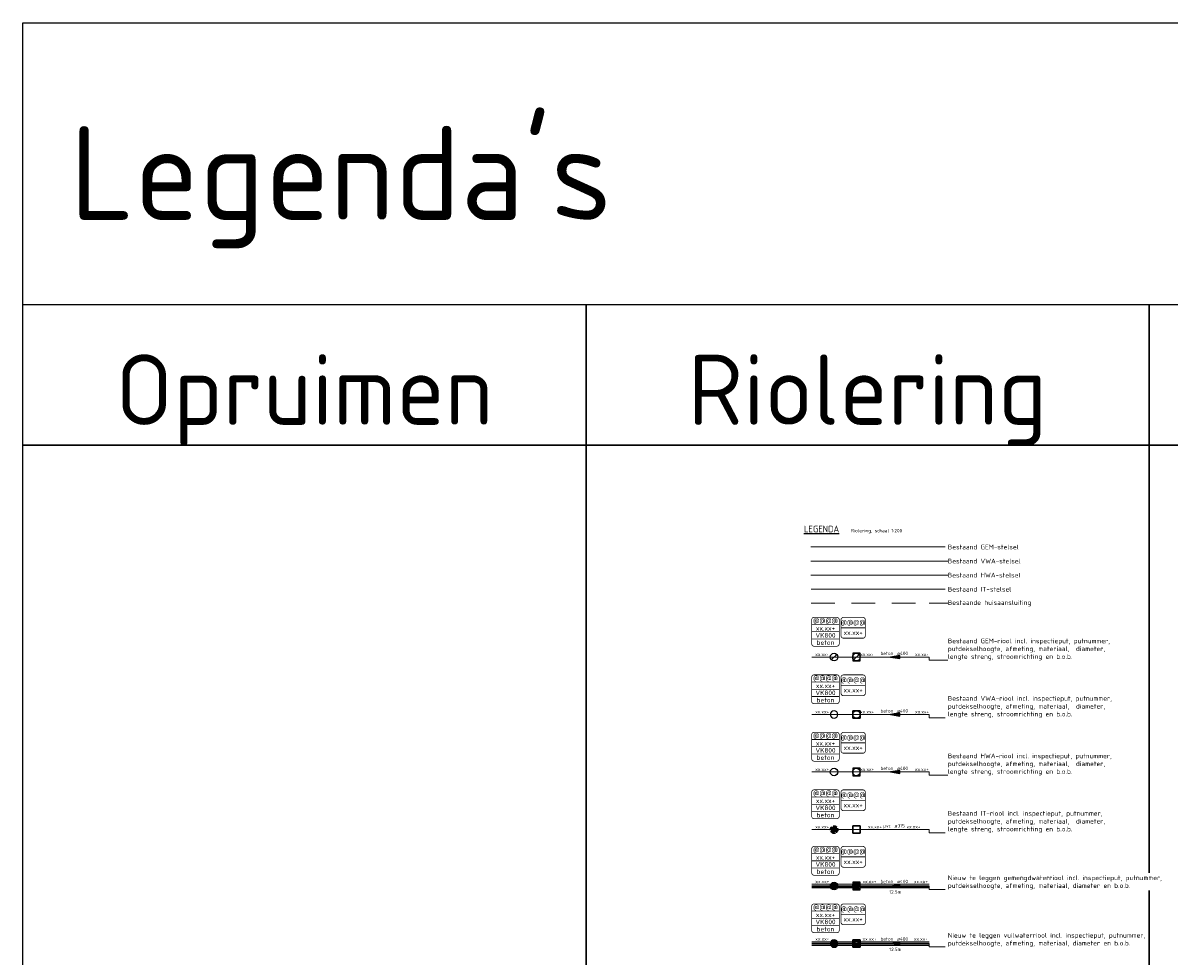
# Model space of a CAD drawing. Header units: metres. Extents: x 186340 to 190086, y 444329 to 445139.
# Tile 21 of 62: x 188020 to 188142, y 445040 to 445139. Entities that reach past the tile are written whole.
import ezdxf
from ezdxf.enums import TextEntityAlignment as Align
from ezdxf.lldxf.tags import DXFTag

# ---------------------------------------------------------------- set-up
doc = ezdxf.new("R2010")
doc.units = ezdxf.units.M
doc.set_wipeout_variables(frame=1)
doc.linetypes.add('RI-HUISAANSLUITING', pattern=[4.3, 2.5, -1.8])
doc.linetypes.add('RI-HWA', pattern=[7.4, 5, -2.4])
doc.layers.get('0').update_dxf_attribs({"lineweight": 25})
doc.layers.get('Defpoints').update_dxf_attribs({"color": 5, "lineweight": 25})
for name, color, linetype, lineweight in [('B-WE-RI-DWA_BOB-S', 253, 'Continuous', 25), ('B-WE-RI-DWA_PUTNUMMER-S', 253, 'Continuous', 25), ('B-WE-RI-DWA_RIOOLLEIDING-G', 253, 'PR_VWA_LINE', 18), ('B-WE-RI-DWA_RIOOLPUT_INSPECTIEPUT-S', 253, 'Continuous', 25), ('B-WE-RI-DWA_STROOMRICHTING-S', 253, 'Continuous', 25), ('B-WE-RI-GWA-G', 253, 'PR_GEM_LINE', 18), ('B-WE-RI-GWA_BOB-S', 253, 'Continuous', 25), ('B-WE-RI-GWA_PUTNUMMER-S', 253, 'Continuous', 25), ('B-WE-RI-GWA_RIOOLLEIDING-G', 253, 'PR_GEM_LINE', 18), ('B-WE-RI-GWA_RIOOLPUT_INSPECTIEPUT-S', 253, 'Continuous', 25), ('B-WE-RI-GWA_RIOOLPUT_INSPECTIEPUT_BETON-S', 253, 'Continuous', 25), ('B-WE-RI-GWA_STROOMRICHTING-S', 253, 'Continuous', 25), ('B-WE-RI-HUISAANSLUITING-G', 253, 'RI-HUISAANSLUITING', 18), ('B-WE-RI-HWA-G', 253, 'PR_HWA_LINE', 18), ('B-WE-RI-HWA_BOB-S', 253, 'Continuous', 25), ('B-WE-RI-HWA_PUTNUMMER-S', 253, 'Continuous', 25), ('B-WE-RI-HWA_RIOOLLEIDING-G', 253, 'PR_HWA_LINE', 18), ('B-WE-RI-HWA_RIOOLPUT_INSPECTIEPUT-S', 253, 'Continuous', 25), ('B-WE-RI-HWA_STROOMRICHTING-S', 253, 'Continuous', 25), ('B-WE-RI-ITR-G', 253, 'PR_IT_LINE', 18), ('B-WE-RI-ITR_BOB-S', 253, 'Continuous', 25), ('B-WE-RI-ITR_PUTNUMMER-S', 253, 'Continuous', 25), ('B-WE-RI-ITR_RIOOLLEIDING-G', 253, 'PR_IT_LINE', 18), ('B-WE-RI-ITR_RIOOLPUT_INSPECTIEPUT-S', 253, 'Continuous', 25), ('B-WE-RI-ITR_STROOMRICHTING-S', 253, 'Continuous', 25), ('B-WE-RI-VWA-G', 253, 'PR_VWA_LINE', 18), ('N-WE-AM-CONSTRUCTIELIJN-G', 30, 'Continuous', 25), ('N-WE-RI-DWA_BOB-S', 20, 'Continuous', 25), ('N-WE-RI-DWA_PUTNUMMER-S', 20, 'Continuous', 25), ('N-WE-RI-DWA_RIOOLLEIDING-G', 20, 'PR_VWA_LINE', 35), ('N-WE-RI-DWA_RIOOLLEIDING_WAND-G', 7, 'Continuous', 5), ('N-WE-RI-DWA_RIOOLPUT-S', 20, 'Continuous', 25), ('N-WE-RI-DWA_RIOOLPUT_INSPECTIEPUT_BETON-S', 20, 'Continuous', 25), ('N-WE-RI-DWA_RIOOLPUT_INSPECTIEPUT_KUNSTSTOF-S', 20, 'Continuous', 25), ('N-WE-RI-DWA_STROOMRICHTING-S', 20, 'Continuous', 25), ('N-WE-RI-GWA_BOB-S', 30, 'Continuous', 25), ('N-WE-RI-GWA_PUTNUMMER-S', 30, 'Continuous', 25), ('N-WE-RI-GWA_RIOOLLEIDING-G', 30, 'PR_GEM_LINE', 35), ('N-WE-RI-GWA_RIOOLLEIDING_WAND-G', 7, 'Continuous', 5), ('N-WE-RI-GWA_RIOOLPUT-S', 30, 'Continuous', 25), ('N-WE-RI-GWA_RIOOLPUT_INSPECTIEPUT_BETON-S', 30, 'Continuous', 25), ('N-WE-RI-GWA_RIOOLPUT_INSPECTIEPUT_KUNSTSTOF-S', 30, 'Continuous', 25), ('N-WE-RI-GWA_STROOMRICHTING-S', 30, 'Continuous', 25), ('N-WE-RI-PUTDEKSEL-S', 251, 'Continuous', 5), ('X-XX-AL-LEGENDA-T', 7, 'Continuous', 25)]:
    doc.layers.add(name, color=color, linetype=linetype, lineweight=lineweight)
doc.layers.add('X-XX-AL-HULPTEXT-T18', color=7, linetype='Continuous', lineweight=25, true_color=0xff7f9f, plot=False)
doc.layers.add('X-XX-AL-TEKENBLAD_HULPLIJN-G', color=7, linetype='Continuous', lineweight=18, true_color=0xff7f9f, plot=False)
doc.layers.add('X-XX-AL-TEKENBLADINDELING-S', color=7, linetype='Continuous', lineweight=25, plot=False)
doc.styles.add('NLCS-ISO', font='NLCS-ISO.ttf')
doc.styles.add('NLCS-ISO-M200-T18', font='NLCS-ISO.ttf', dxfattribs={"height": 0.36})
doc.styles.add('NLCS-ISO-M200-T25', font='NLCS-ISO.ttf', dxfattribs={"height": 0.5})
doc.styles.add('NLCS-ISO-M200-T35', font='NLCS-ISO.ttf', dxfattribs={"height": 0.7})
doc.styles.get("Standard").update_dxf_attribs({"font": 'NLCS-ISO.ttf'})
tags = doc.linetypes.add('PR_GEM_LINE', pattern='A,2,-2,2,-2,2,-2,2,-2,2,-2,["GEM",NLCS-ISO,S=2,R=0,X=-1,Y=-1],-6', length=26).pattern_tags.tags
tags[22] = DXFTag(74, 10)
tags = doc.linetypes.add('PR_HWA_LINE', pattern='A,2,-2,2,-2,2,-2,2,-2,2,-2,["HWA",NLCS-ISO,S=2,R=0,X=-1,Y=-1],-6', length=26).pattern_tags.tags
tags[22] = DXFTag(74, 10)
tags = doc.linetypes.add('PR_IT_LINE', pattern='A,2,-2,2,-2,2,-2,2,-2,2,-2,["IT",NLCS-ISO,S=2,R=0,X=-0.25,Y=-1],-5', length=25).pattern_tags.tags
tags[22] = DXFTag(74, 10)
tags = doc.linetypes.add('PR_VWA_LINE', pattern='A,2,-2,2,-2,2,-2,2,-2,2,-2,["VWA",NLCS-ISO,S=2,R=0,X=-1,Y=-1],-6', length=26).pattern_tags.tags
tags[22] = DXFTag(74, 10)

# ---------------------------------------------------------------- blocks, each defined once
blk = doc.blocks.new('BLADINDELING_VAKKEN')
at = {"layer": 'X-XX-AL-TEKENBLADINDELING-S', "flags": 128}
for points in [[(15, 0), (495, 0), (495, -560), (15, -560)], [(15, -45), (15, -30), (75, -30), (75, -45)], [(75, -45), (75, -30), (135, -30), (135, -45)], [(135, -45), (135, -30), (195, -30), (195, -45)], [(15, -45), (75, -45), (75, -295), (15, -295)], [(75, -45), (135, -45), (135, -295), (75, -295)], [(135, -45), (195, -45), (195, -295), (135, -295)]]:
    blk.add_lwpolyline(points, close=True, dxfattribs=at)
at = {"layer": 'X-XX-AL-TEKENBLADINDELING-S', "style": 'NLCS-ISO'}
blk.add_text("Legenda's", height=10, dxfattribs=at).set_placement((20, -21))
for s, p in [('Opruimen', (45, -39.09)), ('Riolering', (105, -39.09))]:
    blk.add_text(s, height=7.5, dxfattribs=at).set_placement(p, align=Align.MIDDLE_CENTER)
blk = doc.blocks.new('#TEKENBLADINDELING')
at = {"layer": 'X-XX-AL-TEKENBLADINDELING-S'}
blk.add_blockref('BLADINDELING_VAKKEN', (0, 0), dxfattribs=at)
blk = doc.blocks.new('B-SRI-PUT_GWA-SO')
blk.add_line((-0.35, -0.35), (0.35, 0.35))
at = {"lineweight": -3, "flags": 128}
blk.add_lwpolyline([(0.5, -0.5), (0.5, 0.5), (-0.5, 0.5), (-0.5, -0.5)], close=True, dxfattribs=at)
at = {"lineweight": -3}
blk.add_circle((0, 0), 0.5, dxfattribs=at)
blk = doc.blocks.new('B-SRI-PUTNUMMER-SO-200')
blk.add_wipeout([(-0.68, 0.28), (-0.6, 0.46), (-0.42, 0.54), (2, 0.54), (2.18, 0.46), (2.25, 0.28), (2.25, -2.28), (2.18, -2.46), (2, -2.54), (-0.42, -2.54), (-0.6, -2.46), (-0.68, -2.28)])
at = {"const_width": 0.0768}
blk.add_lwpolyline([(-0.68, -1.6), (-0.68, 0.28, -0.414214), (-0.42, 0.54), (2, 0.54, -0.414214), (2.25, 0.28), (2.25, -2.28), (2.25, -2.28, -0.414214), (2, -2.54), (-0.42, -2.54, -0.414214), (-0.68, -2.28)], format="xyb", close=True, dxfattribs=at)
for points in [[(2.25, -0.23), (-0.68, -0.23)], [(2.25, -1), (-0.68, -1)], [(2.25, -1.77), (-0.68, -1.77)]]:
    blk.add_lwpolyline(points, dxfattribs=at)
at = {"style": 'NLCS-ISO-M200-T25'}
for tag, p in [('PUTNR', (0.79, 0.15)), ('DEKSELHOOGTE', (0.79, -0.62))]:
    blk.add_attdef(tag, text='', height=0.5, dxfattribs=at).set_placement(p, align=Align.MIDDLE_CENTER)
for tag, p in [('AFM_EN_MAT', (0.79, -1.38)), ('OVERIG', (0.79, -2.15))]:
    blk.add_attdef(tag, text='', height=0.5, rotation=360, dxfattribs=at).set_placement(p, align=Align.MIDDLE_CENTER)
blk = doc.blocks.new('B-SRI-PUTNUMMER_KLEIN-SO-200')
blk.add_wipeout([(-1.3, 1.94), (-1.22, 2.14), (-1.02, 2.22), (1.02, 2.22), (1.22, 2.14), (1.3, 1.94), (1.3, 0.28), (1.22, 0.08), (1.02, 0), (-1.02, 0), (-1.22, 0.08), (-1.3, 0.28)])
blk.add_lwpolyline([(1.02, 0, 0.0833, 0.0833, 0), (-1.02, 0, 0.0833, 0.0833, -0.414214), (-1.3, 0.28, 0.0833, 0.0833, 0), (-1.3, 1.94, 0.0833, 0.0833, -0.414214), (-1.02, 2.22, 0.0833, 0.0833, 0), (1.02, 2.22, 0.0833, 0.0833, -0.414214), (1.3, 1.94, 0.0833, 0.0833, 0), (1.3, 0.28, 0.0833, 0.0833, -0.414214), (1.02, 0, 0, 0, 0)], format="xyseb")
at = {"const_width": 0.0833}
blk.add_lwpolyline([(1.3, 1.11), (-1.3, 1.11)], dxfattribs=at)
at = {"style": 'NLCS-ISO-M200-T25'}
for tag, p in [('PUTNR', (0, 1.63)), ('DEKSELHOOGTE', (0, 0.6))]:
    blk.add_attdef(tag, text='', height=0.5, dxfattribs=at).set_placement(p, align=Align.MIDDLE_CENTER)
blk = doc.blocks.new('B-SRI-PUT_VWA-SO')
at = {"flags": 128}
blk.add_lwpolyline([(-0.5, 0.5), (0.5, 0.5), (0.5, -0.5), (-0.5, -0.5)], close=True, dxfattribs=at)
at = {"lineweight": -3, "flags": 128}
blk.add_lwpolyline([(0.5, -0.5), (0.5, 0.5), (-0.5, 0.5), (-0.5, -0.5)], close=True, dxfattribs=at)
at = {"lineweight": -3}
blk.add_circle((0, 0), 0.5, dxfattribs=at)
blk = doc.blocks.new('B-SRI-PUT_ITR-SO')
at = {"flags": 128}
blk.add_lwpolyline([(-0.5, 0.5), (0.5, 0.5), (0.5, -0.5), (-0.5, -0.5)], close=True, dxfattribs=at)
at = {"lineweight": -3, "flags": 128}
blk.add_lwpolyline([(0.5, -0.5), (0.5, 0.5), (-0.5, 0.5), (-0.5, -0.5)], close=True, dxfattribs=at)
blk = doc.blocks.new('SRI-BOB-SO')
at = {"ltscale": 0.1, "style": 'NLCS-ISO'}
blk.add_attdef('B.O.B.', text='', height=1.8, dxfattribs=at).set_placement((0, 0), align=Align.BOTTOM_CENTER)
blk = doc.blocks.new('*U278')
at = {"ltscale": 0.1}
blk.add_hatch(color=256, dxfattribs=at).paths.add_polyline_path([(-2.5, 0), (2.5, -0.83), (2.5, 0.83)])
at = {"ltscale": 0.1, "flags": 128}
blk.add_lwpolyline([(-2.5, 0), (2.5, -0.83), (2.5, 0.83)], close=True, dxfattribs=at)
at = {"ltscale": 0.1, "style": 'NLCS-ISO'}
for tag, p in [('BOBL', (-11.23, 0)), ('MAT', (-1, 0.5))]:
    blk.add_attdef(tag, text='', height=1.8, dxfattribs=at).set_placement(p, align=Align.BOTTOM_RIGHT)
for tag, p in [('DIA', (1, 0.5)), ('BOBR', (10.63, 0))]:
    blk.add_attdef(tag, text='', height=1.8, dxfattribs=at).set_placement(p, align=Align.BOTTOM_LEFT)
blk.add_attdef('LGT', text='', height=1.8, dxfattribs=at).set_placement((0, -1.72), align=Align.TOP_CENTER)
blk = doc.blocks.new('*U279')
at = {"ltscale": 0.1}
blk.add_hatch(color=256, dxfattribs=at).paths.add_polyline_path([(-2.5, 0), (2.5, -0.83), (2.5, 0.83)])
at = {"ltscale": 0.1, "flags": 128}
blk.add_lwpolyline([(-2.5, 0), (2.5, -0.83), (2.5, 0.83)], close=True, dxfattribs=at)
at = {"ltscale": 0.1, "style": 'NLCS-ISO'}
for tag, p in [('BOBL', (-11.23, 0)), ('MAT', (-1, 0.5))]:
    blk.add_attdef(tag, text='', height=1.8, dxfattribs=at).set_placement(p, align=Align.BOTTOM_RIGHT)
for tag, p in [('DIA', (1, 0.5)), ('BOBR', (10.52, 0))]:
    blk.add_attdef(tag, text='', height=1.8, dxfattribs=at).set_placement(p, align=Align.BOTTOM_LEFT)
blk.add_attdef('LGT', text='', height=1.8, dxfattribs=at).set_placement((0, -1.72), align=Align.TOP_CENTER)
blk = doc.blocks.new('*U281')
at = {"layer": 'Defpoints', "ltscale": 0.1, "flags": 128}
blk.add_lwpolyline([(0, 0), (0, 0), (0, 0)], close=True, dxfattribs=at)
at = {"ltscale": 0.1, "style": 'NLCS-ISO'}
for tag, p in [('BOBL', (-5.78, 0)), ('MAT', (-1, 0.5))]:
    blk.add_attdef(tag, text='', height=1.8, dxfattribs=at).set_placement(p, align=Align.BOTTOM_RIGHT)
for tag, p in [('DIA', (1, 0.5)), ('BOBR', (7.35, 0))]:
    blk.add_attdef(tag, text='', height=1.8, dxfattribs=at).set_placement(p, align=Align.BOTTOM_LEFT)
blk.add_attdef('LGT', text='', height=1.8, dxfattribs=at).set_placement((0, -1), align=Align.TOP_CENTER)
blk = doc.blocks.new('B-SRI-PUT_HWA_KUNSTSTOF-SO')
at = {"lineweight": -3}
blk.add_circle((0, 0), 0.5, dxfattribs=at)
blk = doc.blocks.new('B-SRI-PUT_HWA-SO')
at = {"lineweight": -3, "flags": 128}
blk.add_lwpolyline([(-0.5, -0.5), (0.5, -0.5), (0.5, 0.5), (-0.5, 0.5)], close=True, dxfattribs=at)
at = {"lineweight": -3}
blk.add_circle((0, 0), 0.5, dxfattribs=at)
blk = doc.blocks.new('SRI-PUT_INSPECTIE_ROND_SO')
blk.add_wipeout([(-0.01, 0.36), (0.05, 0.35), (0.11, 0.34), (0.16, 0.32), (0.19, 0.3), (0.23, 0.28), (0.27, 0.24), (0.29, 0.21), (0.31, 0.18), (0.34, 0.11), (0.35, 0.06), (0.36, 0.01), (0.36, -0.04), (0.34, -0.1), (0.33, -0.15), (0.31, -0.18), (0.29, -0.21), (0.26, -0.25), (0.22, -0.28), (0.17, -0.31), (0.14, -0.33), (0.11, -0.34), (0.08, -0.35), (0.04, -0.36), (0.01, -0.36), (-0.03, -0.36), (-0.08, -0.35), (-0.13, -0.34), (-0.17, -0.32), (-0.21, -0.29), (-0.26, -0.25), (-0.28, -0.22), (-0.31, -0.19), (-0.32, -0.16), (-0.34, -0.11), (-0.35, -0.06), (-0.36, -0.02), (-0.36, 0.05), (-0.35, 0.08), (-0.34, 0.13), (-0.32, 0.16), (-0.3, 0.2), (-0.26, 0.24), (-0.23, 0.28), (-0.18, 0.31), (-0.14, 0.33), (-0.11, 0.34), (-0.06, 0.35)])
for points in [[(-0.26, 0.03), (0.26, 0.03)], [(-0.25, 0.1), (-0.25, -0.1)], [(-0.2, 0.17), (0.2, 0.17)], [(-0.18, 0.2), (-0.18, 0.17)], [(-0.18, 0.03), (-0.18, -0.2)], [(-0.11, 0.24), (-0.11, 0.17)], [(-0.11, 0.03), (-0.11, -0.24)], [(-0.1, 0.24), (0.1, 0.24)], [(-0.04, 0.26), (-0.04, 0.24)], [(-0.04, 0.03), (-0.04, -0.18)], [(0.03, 0.26), (0.03, 0.24)], [(0.03, 0.03), (0.03, -0.18)], [(0.1, 0.24), (0.1, 0.17)], [(0.1, 0.03), (0.1, -0.24)], [(0.17, 0.2), (0.17, 0.17)], [(0.17, 0.03), (0.17, -0.2)], [(0.24, 0.1), (0.24, -0.1)], [(-0.26, -0.04), (0.26, -0.04)], [(-0.24, -0.11), (0.24, -0.11)], [(-0.2, -0.18), (0.2, -0.18)], [(-0.1, -0.25), (0.1, -0.25)], [(-0.04, -0.25), (-0.04, -0.26)], [(0.03, -0.25), (0.03, -0.26)]]:
    blk.add_lwpolyline(points)
for points in [[(-0.07, 0.22), (0.07, 0.22), (0.07, 0.19), (-0.07, 0.19)], [(-0.04, 0.2), (-0.01, 0.2), (-0.01, 0.22), (-0.04, 0.22)], [(0.04, 0.2), (0.01, 0.2), (0.01, 0.22), (0.04, 0.22)], [(-0.07, -0.2), (0.07, -0.2), (0.07, -0.23), (-0.07, -0.23)], [(-0.04, -0.22), (-0.01, -0.22), (-0.01, -0.2), (-0.04, -0.2)], [(0.04, -0.22), (0.01, -0.22), (0.01, -0.2), (0.04, -0.2)]]:
    blk.add_lwpolyline(points, close=True)
for radius in [0.359, 0.299, 0.264]:
    blk.add_circle((0, 0), radius)
blk.add_text('PROVIEL', height=0.07).set_placement((0, 0.1), align=Align.MIDDLE_CENTER)
blk = doc.blocks.new('N-SRI-PUT_GWA-SO')
at = {"layer": 'N-WE-RI-GWA_RIOOLPUT_INSPECTIEPUT_BETON-S', "lineweight": -3}
blk.add_hatch(color=256, dxfattribs=at).paths.add_polyline_path([(0.35, 0.35, 0.664858), (-0.5, 0), (-0.5, 0, 0.196534), (-0.35, -0.35)])
at = {"layer": 'N-WE-RI-GWA_RIOOLPUT_INSPECTIEPUT_BETON-S', "lineweight": -3, "flags": 128}
blk.add_lwpolyline([(0.5, -0.5), (0.5, 0.5), (-0.5, 0.5), (-0.5, -0.5)], close=True, dxfattribs=at)
at = {"layer": 'N-WE-RI-GWA_RIOOLPUT_INSPECTIEPUT_BETON-S', "lineweight": -3}
blk.add_circle((0, 0), 0.5, dxfattribs=at)
at = {"layer": 'N-WE-RI-PUTDEKSEL-S'}
blk.add_blockref('SRI-PUT_INSPECTIE_ROND_SO', (0, 0), dxfattribs=at)
blk = doc.blocks.new('N-SRI-PUT_GWA_KUNSTSTOF-SO')
at = {"layer": 'N-WE-RI-GWA_RIOOLPUT_INSPECTIEPUT_KUNSTSTOF-S', "lineweight": -3}
blk.add_hatch(color=256, dxfattribs=at).paths.add_polyline_path([(0.35, 0.35, 0.664858), (-0.5, 0), (-0.5, 0, 0.196534), (-0.35, -0.35)])
blk.add_circle((0, 0), 0.5, dxfattribs=at)
at = {"layer": 'N-WE-RI-PUTDEKSEL-S'}
blk.add_blockref('SRI-PUT_INSPECTIE_ROND_SO', (0, 0), dxfattribs=at)
blk = doc.blocks.new('N-SRI-PUT_VWA_KUNSTSTOF-SO')
at = {"layer": 'N-WE-RI-DWA_RIOOLPUT_INSPECTIEPUT_KUNSTSTOF-S'}
h = blk.add_hatch(color=256, dxfattribs=at)
edge = h.paths.add_edge_path()
edge.add_arc((0, 0), 0.5, 0, 180)
edge.add_arc((0, 0), 0.5, 180, 360)
at = {"layer": 'N-WE-RI-DWA_RIOOLPUT_INSPECTIEPUT_KUNSTSTOF-S', "flags": 128}
blk.add_lwpolyline([(0.5, 0, 1), (-0.5, 0, 1), (0.5, 0)], format="xyb", close=True, dxfattribs=at)
at = {"layer": 'N-WE-RI-PUTDEKSEL-S'}
blk.add_blockref('SRI-PUT_INSPECTIE_ROND_SO', (0, 0), dxfattribs=at)
blk = doc.blocks.new('B-SRI-PUT_VWA_KUNSTSTOF-SO')
at = {"flags": 128}
blk.add_lwpolyline([(0.5, 0, 1), (-0.5, 0, 1), (0.5, 0)], format="xyb", close=True, dxfattribs=at)
blk = doc.blocks.new('B-SRI-PUT_GWA_KUNSTSTOF-SO')
blk.add_line((-0.35, -0.35), (0.35, 0.35))
at = {"lineweight": -3}
blk.add_circle((0, 0), 0.5, dxfattribs=at)
blk = doc.blocks.new('N-SRI-PUT_VWA-SO')
at = {"layer": 'N-WE-RI-DWA_RIOOLPUT_INSPECTIEPUT_BETON-S', "lineweight": -3}
h = blk.add_hatch(color=256, dxfattribs=at)
edge = h.paths.add_edge_path()
edge.add_arc((0, 0), 0.5, 0, 360)
at = {"layer": 'N-WE-RI-DWA_RIOOLPUT_INSPECTIEPUT_BETON-S', "lineweight": -3, "flags": 128}
for points in [[(-0.5, 0.5), (0.5, 0.5), (0.5, -0.5), (-0.5, -0.5)], [(0.5, -0.5), (0.5, 0.5), (-0.5, 0.5), (-0.5, -0.5)]]:
    blk.add_lwpolyline(points, close=True, dxfattribs=at)
at = {"layer": 'N-WE-RI-DWA_RIOOLPUT_INSPECTIEPUT_BETON-S', "lineweight": -3}
blk.add_circle((0, 0), 0.5, dxfattribs=at)
at = {"layer": 'N-WE-RI-PUTDEKSEL-S'}
blk.add_blockref('SRI-PUT_INSPECTIE_ROND_SO', (0, 0), dxfattribs=at)
blk = doc.blocks.new('B-SRI-PUT_ITR_KUNSTSTOF-SO')
at = {"linetype": 'RI-HWA', "ltscale": 0.1}
h = blk.add_hatch(dxfattribs=at)
h.set_pattern_fill('DOTS', color=256, scale=0.125, style=0)
h.set_pattern_definition([(0, (-2.1774, 0.56656), (0.099219, 0.198437), [0, -0.198437])])
edge = h.paths.add_edge_path()
edge.add_arc((-0.01, 0.01), 0.507, 270.7858, 359.2142)
edge.add_arc((0, 0), 0.5, 0, 180)
edge.add_arc((0, 0), 0.5, 180, 270)
blk.add_circle((0, 0), 0.5, dxfattribs=at)
blk = doc.blocks.new('*U266')
at = {"ltscale": 0.1}
blk.add_hatch(color=256, dxfattribs=at).paths.add_polyline_path([(-2.5, 0), (2.5, -0.83), (2.5, 0.83)])
at = {"ltscale": 0.1, "flags": 128}
blk.add_lwpolyline([(-2.5, 0), (2.5, -0.83), (2.5, 0.83)], close=True, dxfattribs=at)
at = {"ltscale": 0.1, "style": 'NLCS-ISO'}
for tag, p in [('BOBL', (-11.23, 0)), ('MAT', (-1, 0.5))]:
    blk.add_attdef(tag, text='', height=1.8, dxfattribs=at).set_placement(p, align=Align.BOTTOM_RIGHT)
for tag, p in [('DIA', (1, 0.5)), ('BOBR', (10.63, 0))]:
    blk.add_attdef(tag, text='', height=1.8, dxfattribs=at).set_placement(p, align=Align.BOTTOM_LEFT)
blk.add_attdef('LGT', text='', height=1.8, dxfattribs=at).set_placement((0, -1.72), align=Align.TOP_CENTER)
blk = doc.blocks.new('*U268')
at = {"ltscale": 0.1}
blk.add_hatch(color=256, dxfattribs=at).paths.add_polyline_path([(-2.5, 0), (2.5, -0.83), (2.5, 0.83)])
at = {"ltscale": 0.1, "flags": 128}
blk.add_lwpolyline([(-2.5, 0), (2.5, -0.83), (2.5, 0.83)], close=True, dxfattribs=at)
at = {"ltscale": 0.1, "style": 'NLCS-ISO'}
for tag, p in [('BOBL', (-10, 1)), ('MAT', (-1, 1))]:
    blk.add_attdef(tag, text='', height=1.8, dxfattribs=at).set_placement(p, align=Align.BOTTOM_RIGHT)
for tag, p in [('DIA', (1, 1)), ('BOBR', (10, 1))]:
    blk.add_attdef(tag, text='', height=1.8, dxfattribs=at).set_placement(p, align=Align.BOTTOM_LEFT)
blk.add_attdef('LGT', text='', height=1.8, dxfattribs=at).set_placement((0, -2.22), align=Align.TOP_CENTER)
blk = doc.blocks.new('*U269')
at = {"ltscale": 0.1}
blk.add_hatch(color=256, dxfattribs=at).paths.add_polyline_path([(-2.5, 0), (2.5, -0.83), (2.5, 0.83)])
at = {"ltscale": 0.1, "flags": 128}
blk.add_lwpolyline([(-2.5, 0), (2.5, -0.83), (2.5, 0.83)], close=True, dxfattribs=at)
at = {"ltscale": 0.1, "style": 'NLCS-ISO'}
for tag, p in [('BOBL', (-10, 1)), ('MAT', (-1, 1))]:
    blk.add_attdef(tag, text='', height=1.8, dxfattribs=at).set_placement(p, align=Align.BOTTOM_RIGHT)
for tag, p in [('DIA', (1, 1)), ('BOBR', (10, 1))]:
    blk.add_attdef(tag, text='', height=1.8, dxfattribs=at).set_placement(p, align=Align.BOTTOM_LEFT)
blk.add_attdef('LGT', text='', height=1.8, dxfattribs=at).set_placement((0, -2.22), align=Align.TOP_CENTER)

msp = doc.modelspace()

# ---------------------------------------------------------------- linework, layer by layer
at = {"layer": 'B-WE-RI-DWA_RIOOLLEIDING-G', "flags": 128}
msp.add_lwpolyline([(188104.408, 445065.378), (188109.171, 445065.378), (188116.908, 445065.378)], dxfattribs=at)
at = {"layer": 'B-WE-RI-GWA-G', "flags": 128}
msp.add_lwpolyline([(188104.302, 445083.232), (188116.908, 445083.232)], dxfattribs=at)
at = {"layer": 'B-WE-RI-GWA_RIOOLLEIDING-G', "flags": 128}
msp.add_lwpolyline([(188104.408, 445071.505), (188109.171, 445071.505), (188116.908, 445071.505)], dxfattribs=at)
at = {"layer": 'B-WE-RI-HUISAANSLUITING-G', "flags": 128}
msp.add_lwpolyline([(188104.356, 445077.232), (188116.908, 445077.232)], dxfattribs=at)
at = {"layer": 'B-WE-RI-HWA-G', "flags": 128}
msp.add_lwpolyline([(188104.329, 445080.232), (188116.908, 445080.232)], dxfattribs=at)
at = {"layer": 'B-WE-RI-HWA_RIOOLLEIDING-G', "flags": 128}
msp.add_lwpolyline([(188104.408, 445059.251), (188109.171, 445059.251), (188116.908, 445059.251)], dxfattribs=at)
at = {"layer": 'B-WE-RI-ITR-G', "flags": 128}
msp.add_lwpolyline([(188104.343, 445078.732), (188116.908, 445078.732)], dxfattribs=at)
at = {"layer": 'B-WE-RI-ITR_RIOOLLEIDING-G', "flags": 128}
msp.add_lwpolyline([(188104.408, 445053.124), (188109.171, 445053.124), (188116.908, 445053.124)], dxfattribs=at)
at = {"layer": 'B-WE-RI-VWA-G', "flags": 128}
msp.add_lwpolyline([(188104.315, 445081.732), (188116.908, 445081.732)], dxfattribs=at)
at = {"layer": 'N-WE-RI-DWA_RIOOLLEIDING_WAND-G', "flags": 128}
for points in [[(188104.408, 445041.165), (188108.771, 445041.165)], [(188104.408, 445040.765), (188108.771, 445040.765)], [(188109.571, 445041.165), (188116.908, 445041.165)], [(188109.571, 445040.765), (188116.908, 445040.765)]]:
    msp.add_lwpolyline(points, dxfattribs=at)
at = {"layer": 'N-WE-RI-GWA_RIOOLLEIDING-G', "flags": 128}
msp.add_lwpolyline([(188104.408, 445047.092), (188109.171, 445047.092), (188116.908, 445047.092)], dxfattribs=at)
at = {"layer": 'N-WE-RI-GWA_RIOOLLEIDING_WAND-G', "flags": 128}
for points in [[(188104.408, 445047.292), (188106.443, 445047.292)], [(188107.136, 445047.292), (188108.771, 445047.292)], [(188109.571, 445047.292), (188116.908, 445047.292)]]:
    msp.add_lwpolyline(points, dxfattribs=at)
at = {"layer": 'X-XX-AL-TEKENBLAD_HULPLIJN-G', "flags": 128}
for points in [[(188116.908, 445083.232), (188118.908, 445083.232)], [(188116.908, 445078.732), (188118.908, 445078.732)], [(188116.908, 445065.378), (188116.908, 445065.028), (188118.908, 445065.028)], [(188116.908, 445053.124), (188116.908, 445052.774), (188118.908, 445052.774)], [(188116.908, 445047.092), (188116.908, 445046.742), (188118.908, 445046.742)], [(188116.908, 445040.965), (188116.908, 445040.615), (188118.908, 445040.615)]]:
    msp.add_lwpolyline(points, dxfattribs=at)

# ---------------------------------------------------------------- block references
at = {"layer": 'B-WE-RI-DWA_BOB-S', "xscale": 0.2, "yscale": 0.2, "zscale": 0.2}
msp.add_blockref('SRI-BOB-SO', (188105.525, 445065.378), dxfattribs=at).add_auto_attribs({'B.O.B.': 'xx.xx+'})
at = {"layer": 'B-WE-RI-DWA_RIOOLPUT_INSPECTIEPUT-S', "xscale": 0.8, "yscale": 0.8, "zscale": 0.8}
for name, p in [('B-SRI-PUT_VWA_KUNSTSTOF-SO', (188106.789, 445065.378)), ('B-SRI-PUT_VWA-SO', (188109.171, 445065.378))]:
    msp.add_blockref(name, p, dxfattribs=at)
at = {"layer": 'B-WE-RI-DWA_STROOMRICHTING-S'}
ref = msp.add_blockref('*U278', (188113.3, 445065.378), dxfattribs=dict(at, xscale=0.2, yscale=0.2, zscale=0.2))
ref.add_attrib('MAT', 'beton', dxfattribs={"layer": '0', "ltscale": 0.1, "height": 0.36, "style": 'NLCS-ISO'}).set_placement((188113.1, 445065.478), align=Align.BOTTOM_RIGHT)
ref.add_attrib('DIA', 'ø400', dxfattribs={"layer": '0', "ltscale": 0.1, "height": 0.36, "style": 'NLCS-ISO'}).set_placement((188113.5, 445065.478), align=Align.BOTTOM_LEFT)
ref.add_attrib('BOBL', 'xx.xx+', dxfattribs={"layer": '0', "ltscale": 0.1, "height": 0.36, "style": 'NLCS-ISO'}).set_placement((188111.054, 445065.378), align=Align.BOTTOM_RIGHT)
ref.add_attrib('BOBR', 'xx.xx+', dxfattribs={"layer": '0', "ltscale": 0.1, "height": 0.36, "style": 'NLCS-ISO'}).set_placement((188115.425, 445065.378), align=Align.BOTTOM_LEFT)
at = {"layer": 'B-WE-RI-GWA_BOB-S', "xscale": 0.2, "yscale": 0.2, "zscale": 0.2}
msp.add_blockref('SRI-BOB-SO', (188105.525, 445071.505), dxfattribs=at).add_auto_attribs({'B.O.B.': 'xx.xx+'})
at = {"layer": 'B-WE-RI-GWA_RIOOLPUT_INSPECTIEPUT-S', "xscale": 0.8, "yscale": 0.8, "zscale": 0.8}
msp.add_blockref('B-SRI-PUT_GWA_KUNSTSTOF-SO', (188106.79, 445071.505), dxfattribs=at)
at = {"layer": 'B-WE-RI-GWA_RIOOLPUT_INSPECTIEPUT_BETON-S', "xscale": 0.8, "yscale": 0.8, "zscale": 0.8}
msp.add_blockref('B-SRI-PUT_GWA-SO', (188109.171, 445071.505), dxfattribs=at)
at = {"layer": 'B-WE-RI-GWA_STROOMRICHTING-S'}
ref = msp.add_blockref('*U266', (188113.3, 445071.505), dxfattribs=dict(at, xscale=0.2, yscale=0.2, zscale=0.2))
ref.add_attrib('MAT', 'beton', dxfattribs={"layer": '0', "ltscale": 0.1, "height": 0.36, "style": 'NLCS-ISO'}).set_placement((188113.1, 445071.605), align=Align.BOTTOM_RIGHT)
ref.add_attrib('DIA', 'ø400', dxfattribs={"layer": '0', "ltscale": 0.1, "height": 0.36, "style": 'NLCS-ISO'}).set_placement((188113.5, 445071.605), align=Align.BOTTOM_LEFT)
ref.add_attrib('BOBL', 'xx.xx+', dxfattribs={"layer": '0', "ltscale": 0.1, "height": 0.36, "style": 'NLCS-ISO'}).set_placement((188111.054, 445071.505), align=Align.BOTTOM_RIGHT)
ref.add_attrib('BOBR', 'xx.xx+', dxfattribs={"layer": '0', "ltscale": 0.1, "height": 0.36, "style": 'NLCS-ISO'}).set_placement((188115.425, 445071.505), align=Align.BOTTOM_LEFT)
at = {"layer": 'B-WE-RI-HWA_BOB-S', "xscale": 0.2, "yscale": 0.2, "zscale": 0.2}
msp.add_blockref('SRI-BOB-SO', (188105.525, 445059.251), dxfattribs=at).add_auto_attribs({'B.O.B.': 'xx.xx+'})
at = {"layer": 'B-WE-RI-HWA_RIOOLPUT_INSPECTIEPUT-S', "xscale": 0.8, "yscale": 0.8, "zscale": 0.8}
for name, p in [('B-SRI-PUT_HWA_KUNSTSTOF-SO', (188106.789, 445059.251)), ('B-SRI-PUT_HWA-SO', (188109.171, 445059.251))]:
    msp.add_blockref(name, p, dxfattribs=at)
at = {"layer": 'B-WE-RI-HWA_STROOMRICHTING-S'}
ref = msp.add_blockref('*U279', (188113.3, 445059.251), dxfattribs=dict(at, xscale=0.2, yscale=0.2, zscale=0.2))
ref.add_attrib('MAT', 'beton', dxfattribs={"layer": '0', "ltscale": 0.1, "height": 0.36, "style": 'NLCS-ISO'}).set_placement((188113.1, 445059.351), align=Align.BOTTOM_RIGHT)
ref.add_attrib('DIA', 'ø400', dxfattribs={"layer": '0', "ltscale": 0.1, "height": 0.36, "style": 'NLCS-ISO'}).set_placement((188113.5, 445059.351), align=Align.BOTTOM_LEFT)
ref.add_attrib('BOBL', 'xx.xx+', dxfattribs={"layer": '0', "ltscale": 0.1, "height": 0.36, "style": 'NLCS-ISO'}).set_placement((188111.054, 445059.251), align=Align.BOTTOM_RIGHT)
ref.add_attrib('BOBR', 'xx.xx+', dxfattribs={"layer": '0', "ltscale": 0.1, "height": 0.36, "style": 'NLCS-ISO'}).set_placement((188115.404, 445059.251), align=Align.BOTTOM_LEFT)
at = {"layer": 'B-WE-RI-ITR_BOB-S', "xscale": 0.2, "yscale": 0.2, "zscale": 0.2}
msp.add_blockref('SRI-BOB-SO', (188105.525, 445053.124), dxfattribs=at).add_auto_attribs({'B.O.B.': 'xx.xx+'})
at = {"layer": 'B-WE-RI-ITR_RIOOLPUT_INSPECTIEPUT-S', "xscale": 0.8, "yscale": 0.8, "zscale": 0.8}
for name, p in [('B-SRI-PUT_ITR_KUNSTSTOF-SO', (188106.789, 445053.124)), ('B-SRI-PUT_ITR-SO', (188109.171, 445053.124))]:
    msp.add_blockref(name, p, dxfattribs=at)
at = {"layer": 'B-WE-RI-ITR_STROOMRICHTING-S', "xscale": 0.2, "yscale": 0.2, "zscale": 0.2, "rotation": 359.9999421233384}
msp.add_blockref('*U281', (188113.039, 445053.124), dxfattribs=at).add_auto_attribs({'MAT': 'pvc', 'DIA': 'ø315', 'BOBL': 'xx.xx+', 'BOBR': 'xx.xx+'})
at = {"layer": 'N-WE-AM-CONSTRUCTIELIJN-G'}
msp.add_blockref('#TEKENBLADINDELING', (188005.361, 445139.088), dxfattribs=at)

# ---------------------------------------------------------------- texts
at = {"layer": 'X-XX-AL-HULPTEXT-T18', "style": 'NLCS-ISO-M200-T18'}
msp.add_text('Riolering, schaal 1:200', height=0.36, dxfattribs=at).set_placement((188108.573, 445084.799))
at = {"layer": 'X-XX-AL-LEGENDA-T', "style": 'NLCS-ISO-M200-T35'}
msp.add_text('%%ULEGENDA', height=0.7, dxfattribs=at).set_placement((188103.573, 445084.799))

# ---------------------------------------------------------------- next in the draw order: block references
at = {"layer": 'B-WE-RI-DWA_PUTNUMMER-S'}
msp.add_blockref('B-SRI-PUTNUMMER_KLEIN-SO-200', (188108.825, 445067.383), dxfattribs=at).add_auto_attribs({'PUTNR': '@@@@', 'DEKSELHOOGTE': 'xx.xx+'})
at = {"layer": 'B-WE-RI-GWA_PUTNUMMER-S'}
msp.add_blockref('B-SRI-PUTNUMMER-SO-200', (188105.086, 445075.196), dxfattribs=at).add_auto_attribs({'PUTNR': '@@@@', 'DEKSELHOOGTE': 'xx.xx+', 'AFM_EN_MAT': 'VK800', 'OVERIG': 'beton'})
at = {"layer": 'B-WE-RI-HWA_PUTNUMMER-S'}
msp.add_blockref('B-SRI-PUTNUMMER-SO-200', (188105.086, 445062.942), dxfattribs=at).add_auto_attribs({'PUTNR': '@@@@', 'DEKSELHOOGTE': 'xx.xx+', 'AFM_EN_MAT': 'VK800', 'OVERIG': 'beton'})
at = {"layer": 'B-WE-RI-ITR_PUTNUMMER-S'}
msp.add_blockref('B-SRI-PUTNUMMER-SO-200', (188105.086, 445056.815), dxfattribs=at).add_auto_attribs({'PUTNR': '@@@@', 'DEKSELHOOGTE': 'xx.xx+', 'AFM_EN_MAT': 'VK800', 'OVERIG': 'beton'})
at = {"layer": 'N-WE-RI-DWA_PUTNUMMER-S'}
msp.add_blockref('B-SRI-PUTNUMMER_KLEIN-SO-200', (188108.825, 445042.97), dxfattribs=at).add_auto_attribs({'PUTNR': '@@@@', 'DEKSELHOOGTE': 'xx.xx+'})
at = {"layer": 'N-WE-RI-DWA_RIOOLPUT-S', "xscale": 0.8, "yscale": 0.8, "zscale": 0.8}
msp.add_blockref('N-SRI-PUT_VWA_KUNSTSTOF-SO', (188106.789, 445040.965), dxfattribs=at)
at = {"layer": 'N-WE-RI-GWA_PUTNUMMER-S'}
msp.add_blockref('B-SRI-PUTNUMMER-SO-200', (188105.086, 445050.783), dxfattribs=at).add_auto_attribs({'PUTNR': '@@@@', 'DEKSELHOOGTE': 'xx.xx+', 'AFM_EN_MAT': 'VK800', 'OVERIG': 'beton'})
at = {"layer": 'N-WE-RI-GWA_RIOOLPUT-S', "xscale": 0.8, "yscale": 0.8, "zscale": 0.8}
for name, p in [('N-SRI-PUT_GWA_KUNSTSTOF-SO', (188106.79, 445047.092)), ('N-SRI-PUT_GWA-SO', (188109.171, 445047.092))]:
    msp.add_blockref(name, p, dxfattribs=at)

# ---------------------------------------------------------------- next in the draw order: texts
at = {"layer": 'X-XX-AL-LEGENDA-T', "char_height": 0.5, "style": 'NLCS-ISO-M200-T25', "bg_fill": 2}
for s, insert, attachment_point in [('Bestaand GEM-stelsel', (188118.908, 445083.232), 4), ('Bestaand VWA-stelsel', (188118.908, 445081.732), 4), ('Bestaand HWA-stelsel', (188118.908, 445080.232), 4), ('Bestaand IT-stelsel', (188118.908, 445078.732), 4), ('Bestaande huisaansluiting', (188118.908, 445077.232), 4), ('Bestaand GEM-riool incl. inspectieput, putnummer, \\Pputdekselhoogte, afmeting, materiaal,  diameter, \\Plengte streng, stroomrichting en b.o.b.', (188118.907, 445071.155), 7), ('Bestaand VWA-riool incl. inspectieput, putnummer, \\Pputdekselhoogte, afmeting, materiaal,  diameter, \\Plengte streng, stroomrichting en b.o.b.', (188118.907, 445065.028), 7), ('Bestaand HWA-riool incl. inspectieput, putnummer, \\Pputdekselhoogte, afmeting, materiaal,  diameter, \\Plengte streng, stroomrichting en b.o.b.', (188118.907, 445058.901), 7), ('Bestaand IT-riool incl. inspectieput, putnummer, \\Pputdekselhoogte, afmeting, materiaal,  diameter, \\Plengte streng, stroomrichting en b.o.b.', (188118.907, 445052.774), 7), ('Nieuw te leggen gemengdwaterriool incl. inspectieput, putnummer,\\P\\pxsm1;putdekselhoogte, afmeting, materiaal, diameter en b.o.b. ', (188118.907, 445046.742), 7), ('Nieuw te leggen vuilwaterriool incl. inspectieput, putnummer,\\P\\pxsm1;putdekselhoogte, afmeting, materiaal, diameter en b.o.b. ', (188118.907, 445040.615), 7)]:
    msp.add_mtext(s, dxfattribs=dict(at, insert=insert, attachment_point=attachment_point))

# ---------------------------------------------------------------- next in the draw order: linework, layer by layer
at = {"layer": 'N-WE-RI-DWA_RIOOLLEIDING-G', "flags": 128}
msp.add_lwpolyline([(188104.408, 445040.965), (188109.171, 445040.965), (188116.908, 445040.965)], dxfattribs=at)
at = {"layer": 'N-WE-RI-GWA_RIOOLLEIDING_WAND-G', "flags": 128}
for points in [[(188104.408, 445046.892), (188106.443, 445046.892)], [(188107.136, 445046.892), (188108.771, 445046.892)], [(188109.571, 445046.892), (188116.908, 445046.892)]]:
    msp.add_lwpolyline(points, dxfattribs=at)
at = {"layer": 'X-XX-AL-TEKENBLAD_HULPLIJN-G', "flags": 128}
for points in [[(188116.908, 445081.732), (188118.908, 445081.732)], [(188116.908, 445080.232), (188118.908, 445080.232)], [(188116.908, 445077.232), (188118.908, 445077.232)], [(188116.908, 445071.505), (188116.908, 445071.155), (188118.908, 445071.155)], [(188116.908, 445059.251), (188116.908, 445058.901), (188118.908, 445058.901)]]:
    msp.add_lwpolyline(points, dxfattribs=at)

# ---------------------------------------------------------------- next in the draw order: block references
at = {"layer": 'B-WE-RI-DWA_PUTNUMMER-S'}
msp.add_blockref('B-SRI-PUTNUMMER-SO-200', (188105.086, 445069.069), dxfattribs=at).add_auto_attribs({'PUTNR': '@@@@', 'DEKSELHOOGTE': 'xx.xx+', 'AFM_EN_MAT': 'VK800', 'OVERIG': 'beton'})
at = {"layer": 'B-WE-RI-GWA_PUTNUMMER-S'}
msp.add_blockref('B-SRI-PUTNUMMER_KLEIN-SO-200', (188108.825, 445073.51), dxfattribs=at).add_auto_attribs({'PUTNR': '@@@@', 'DEKSELHOOGTE': 'xx.xx+'})
at = {"layer": 'B-WE-RI-HWA_PUTNUMMER-S'}
msp.add_blockref('B-SRI-PUTNUMMER_KLEIN-SO-200', (188108.825, 445061.253), dxfattribs=at).add_auto_attribs({'PUTNR': '@@@@', 'DEKSELHOOGTE': 'xx.xx+'})
at = {"layer": 'B-WE-RI-ITR_PUTNUMMER-S'}
msp.add_blockref('B-SRI-PUTNUMMER_KLEIN-SO-200', (188108.825, 445055.129), dxfattribs=at).add_auto_attribs({'PUTNR': '@@@@', 'DEKSELHOOGTE': 'xx.xx+'})
at = {"layer": 'N-WE-RI-DWA_PUTNUMMER-S'}
msp.add_blockref('B-SRI-PUTNUMMER-SO-200', (188105.086, 445044.656), dxfattribs=at).add_auto_attribs({'PUTNR': '@@@@', 'DEKSELHOOGTE': 'xx.xx+', 'AFM_EN_MAT': 'VK800', 'OVERIG': 'beton'})
at = {"layer": 'N-WE-RI-GWA_BOB-S', "xscale": 0.2, "yscale": 0.2, "zscale": 0.2}
msp.add_blockref('SRI-BOB-SO', (188105.535, 445047.292), dxfattribs=at).add_auto_attribs({'B.O.B.': 'xx.xx+'})
at = {"layer": 'N-WE-RI-GWA_PUTNUMMER-S'}
msp.add_blockref('B-SRI-PUTNUMMER_KLEIN-SO-200', (188108.825, 445049.097), dxfattribs=at).add_auto_attribs({'PUTNR': '@@@@', 'DEKSELHOOGTE': 'xx.xx+'})
at = {"layer": 'N-WE-RI-GWA_STROOMRICHTING-S', "xscale": 0.2, "yscale": 0.2, "zscale": 0.2}
msp.add_blockref('*U269', (188113.3, 445047.092), dxfattribs=at).add_auto_attribs({'MAT': 'beton', 'DIA': 'ø400', 'LGT': '12.5m', 'BOBL': 'xx.xx+', 'BOBR': 'xx.xx+'})

# ---------------------------------------------------------------- next in the draw order: block references
at = {"layer": 'N-WE-RI-DWA_BOB-S', "xscale": 0.2, "yscale": 0.2, "zscale": 0.2}
msp.add_blockref('SRI-BOB-SO', (188105.535, 445041.165), dxfattribs=at).add_auto_attribs({'B.O.B.': 'xx.xx+'})
at = {"layer": 'N-WE-RI-DWA_RIOOLPUT-S', "xscale": 0.8, "yscale": 0.8, "zscale": 0.8}
msp.add_blockref('N-SRI-PUT_VWA-SO', (188109.171, 445040.965), dxfattribs=at)

# ---------------------------------------------------------------- next in the draw order: block references
at = {"layer": 'N-WE-RI-DWA_STROOMRICHTING-S', "xscale": 0.2, "yscale": 0.2, "zscale": 0.2}
msp.add_blockref('*U268', (188113.3, 445040.965), dxfattribs=at).add_auto_attribs({'MAT': 'beton', 'DIA': 'ø400', 'LGT': '12.5m', 'BOBL': 'xx.xx+', 'BOBR': 'xx.xx+'})

doc.saveas('drawing.dxf')
